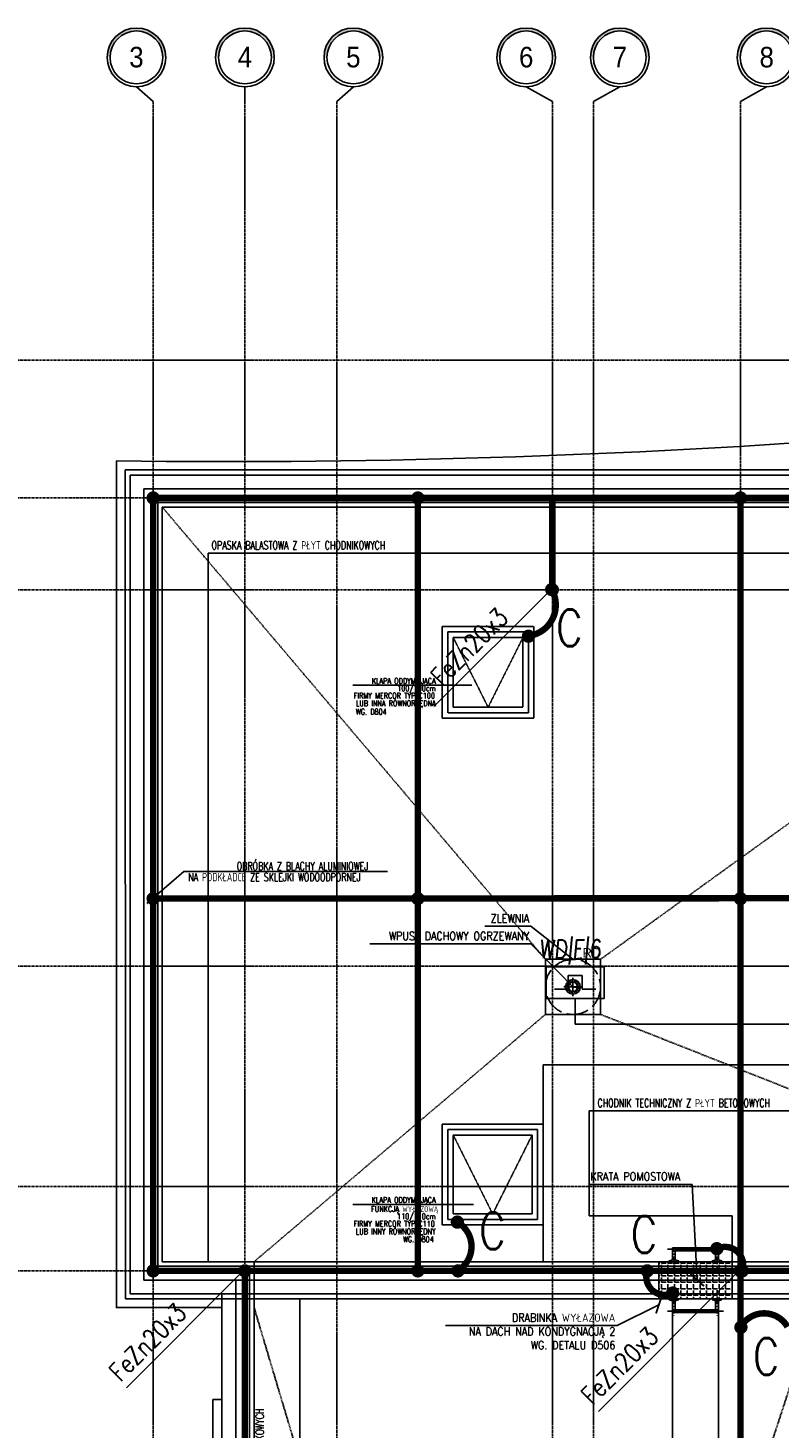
# Model space of a CAD drawing. Extents: x 3880 to 129921, y -116796 to -57711.
# Tile 15 of 110: x 6998 to 7817, y -98074 to -96549. Entities that reach past the tile are written whole.
import ezdxf
from ezdxf.enums import TextEntityAlignment as Align

# ---------------------------------------------------------------- set-up
doc = ezdxf.new("R2010")
doc.units = 0
doc.header["$LTSCALE"] = 2
for name, pattern in [('ACAD_ISO02W100', [15, 12, -3]), ('ACAD_ISO10W100', [18.5, 12, -3, 0.5, -3]), ('CENTER', [2, 1.25, -0.25, 0.25, -0.25]), ('DASHDOT', [1, 0.5, -0.25, 0, -0.25]), ('DASHED', [0.75, 0.5, -0.25]), ('DASHED2', [0.375, 0.25, -0.125])]:
    doc.linetypes.add(name, pattern=pattern)
doc.layers.get('0').update_dxf_attribs({"color": 101, "linetype": 'CONTINUOUS'})
for name, color, linetype in [('E35', 6, 'CONTINUOUS'), ('E50', 3, 'CONTINUOUS'), ('Ele-balustrada', 114, 'CONTINUOUS'), ('Ins-wod', 152, 'CONTINUOUS'), ('Os-osie glowne', 1, 'CENTER'), ('Os-osie-opis', 2, 'CONTINUOUS'), ('Sch-opis', 51, 'CONTINUOUS'), ('W-idok', 9, 'CONTINUOUS'), ('W-idok nad', 5, 'DASHED2')]:
    doc.layers.add(name, color=color, linetype=linetype)
doc.styles.add('dwg_opis duży', font='ARIAL.TTF', dxfattribs={"width": 0.9})
doc.styles.add('ROMANS', font='romans', dxfattribs={"width": 0.85})
doc.styles.add('TYTUL2', font='ARIAL.TTF')
doc.dimstyles.new('CHMIELNA', dxfattribs={"dimscale": 3.5, "dimtxt": 4, "dimasz": 1.5, "dimexe": 3, "dimexo": 0, "dimgap": 1, "dimtad": 1, "dimdec": 1, "dimrnd": 0.5, "dimzin": 12, "dimdsep": 46, "dimtxsty": 'ROMANS', "dimblk": 'DIMTICK', "dimcen": 0.09, "dimse1": 1, "dimse2": 1, "dimclrd": 143, "dimclrt": 53, "dimadec": 0, "dimazin": 0, "dimtfac": 1, "dimtdec": 1, "dimtix": 1, "dimtmove": 2, "dimatfit": 2, "dimldrblk": 'ARCHTICK', "dimfxl": 0, "dimtolj": 1, "dimtzin": 0, "dimarcsym": 0})

# ---------------------------------------------------------------- blocks, each defined once
blk = doc.blocks.new('_kgjdskfgjkfh')
at = {"linetype": 'ACAD_ISO10W100'}
for p, q in [((10, 0), (-10, 0)), ((0, 10), (0, -10))]:
    blk.add_line(p, q, dxfattribs=at)
at = {"linetype": 'Continuous', "ltscale": 7}
for p, q in [((-8, 0), (-5, 0)), ((-7.6, 2.5), (-4.8, 1.5)), ((-6.5, 4.7), (-4, 2.9)), ((-4.7, 6.5), (-2.9, 4)), ((-2.5, 7.6), (-1.5, 4.8)), ((0, 8), (0, 5)), ((2.5, 7.6), (1.5, 4.8)), ((4.7, 6.5), (2.9, 4)), ((6.5, 4.7), (4, 2.9)), ((7.6, 2.5), (4.8, 1.5)), ((8, 0), (5, 0)), ((-7.6, -2.5), (-4.8, -1.5)), ((-6.5, -4.7), (-4, -2.9)), ((-4.7, -6.5), (-2.9, -4)), ((-2.5, -7.6), (-1.5, -4.8)), ((0, -8), (0, -5)), ((2.5, -7.6), (1.5, -4.8)), ((4.7, -6.5), (2.9, -4)), ((6.5, -4.7), (4, -2.9)), ((7.6, -2.5), (4.8, -1.5))]:
    blk.add_line(p, q, dxfattribs=at)
at = {"linetype": 'ACAD_ISO02W100'}
blk.add_circle((0, 0), 30, dxfattribs=at)
at = {"linetype": 'Continuous', "ltscale": 7}
for radius in [8, 5]:
    blk.add_circle((0, 0), radius, dxfattribs=at)
blk = doc.blocks.new('_SKGJFKGJFGKHGJ')
blk.add_line((-13.5, -53.9), (-13.5, 6.9))
at = {"linetype": 'DASHDOT', "ltscale": 5, "flags": 128}
for points in [[(9.4, 0), (-20.4, 0)], [(9.4, -47), (-20.4, -47)]]:
    blk.add_lwpolyline(points, dxfattribs=at)
at = {"flags": 128}
for points in [[(-1.9, -48.5), (-15, -48.5), (-15, 1.5), (-1.9, 1.5)], [(-1.9, -45.5), (-12, -45.5), (-12, -1.5), (-1.9, -1.5)]]:
    blk.add_lwpolyline(points, dxfattribs=at)
for points in [[(0, 5), (0, -5), (-1, -5, -0.199443), (-1, 5)], [(0, -52), (0, -42), (-1, -42, 0.199443), (-1, -52)]]:
    blk.add_lwpolyline(points, format="xyb", close=True, dxfattribs=at)
at = {"linetype": 'DASHED', "ltscale": 0.1, "flags": 128}
for points in [[(-1.9, 1.5), (0, 1.5)], [(-1.9, -1.5), (0, -1.5)], [(0, -45.5), (-1.9, -45.5)], [(0, -48.5), (-1.9, -48.5)]]:
    blk.add_lwpolyline(points, dxfattribs=at)
blk = doc.blocks.new('DIMTICK')
for p, q in [((-1, 0), (1, 0)), ((0, 1), (0, -1))]:
    blk.add_line(p, q)
at = {"const_width": 0.141}
blk.add_lwpolyline([(0.71, 0.71), (-0.71, -0.71)], dxfattribs=at)
blk = doc.blocks.new('_opis_osi_liczbowy')
blk.add_hatch(color=256).paths.add_polyline_path([(32, 32), (32, 28.8, -1), (32, -28.8), (32, -32, 1)])
for radius in [32, 28.8]:
    blk.add_circle((32, 0), radius)
at = {"style": 'dwg_opis duży', "width": 0.9}
blk.add_attdef('AXNAMEH', text='', height=22.4, rotation=90, dxfattribs=at).set_placement((32, 0), align=Align.MIDDLE_CENTER)
blk = doc.blocks.new('A$C5F9C5678')
at = {"layer": 'E35'}
for p, q in [((-39.2, 9.9), (-39.2, 24.9)), ((-39.2, 24.9), (-24.2, 24.9)), ((-24.2, 24.9), (-24.2, 9.9)), ((-54.2, 9.9), (-39.2, 9.9)), ((-24.2, 9.9), (-9.2, 9.9))]:
    blk.add_line(p, q, dxfattribs=at)
blk.add_lwpolyline([(-63.3, 34.4), (0, 34.4), (0, 0), (-63.3, 0)], close=True, dxfattribs=at)

msp = doc.modelspace()

# ---------------------------------------------------------------- hatches: boundary and pattern name
at = {"layer": 'W-idok'}
h = msp.add_hatch(dxfattribs=at)
h.set_pattern_fill('ANGLE', color=256, style=0)
h.set_pattern_definition([(0, (-44202.875, 0), (0, 6.985), [5.08, -1.905]), (90, (-44202.875, 0), (-6.985, 4e-16), [5.08, -1.905])])
h.paths.add_polyline_path([(7685.64, -97893.302), (7765.64, -97893.302), (7765.64, -97933.802), (7685.64, -97933.802)])

# ---------------------------------------------------------------- linework, layer by layer
at = {"layer": 'E35'}
for p, q in [((7440.505, -97288.648), (7569.673, -97159.48)), ((7440.505, -97288.648), (7569.673, -97159.48)), ((7105.505, -98030.648), (7234.673, -97901.48)), ((7105.505, -98030.648), (7234.673, -97901.48)), ((7619.801, -98056.352), (7774.673, -97901.48)), ((7619.801, -98056.352), (7774.673, -97901.48))]:
    msp.add_line(p, q, dxfattribs=at)
at = {"layer": 'E50'}
for p, q in [((7594.534, -97606.42), (7594.534, -97634.372)), ((7594.534, -97634.372), (8760.936, -97634.372))]:
    msp.add_line(p, q, dxfattribs=at)
at = {"layer": 'E50', "const_width": 7}
for points in [[(7130.923, -97061.302, -1), (7138.423, -97061.302, -1)], [(7419.365, -97061.302, -1), (7426.865, -97061.302, -1)], [(7770.923, -97061.302, -1), (7778.423, -97061.302, -1)], [(7572.751, -97161.071, -1), (7565.251, -97161.071, -1)], [(7547.423, -97211.93, -1), (7539.923, -97211.93, -1)], [(7130.923, -97497.749, -1), (7138.423, -97497.749, -1)], [(7419.365, -97497.749, -1), (7426.865, -97497.749, -1)], [(7770.923, -97497.749, -1), (7778.423, -97497.749, -1)], [(7469.941, -97850.188, -1), (7462.441, -97850.188, -1)], [(7748.961, -97875.38, 1), (7748.961, -97882.88, 1)], [(7130.923, -97903.302, -1), (7138.423, -97903.302, -1)], [(7230.923, -97903.302, -1), (7238.423, -97903.302, -1)], [(7419.365, -97903.302, -1), (7426.865, -97903.302, -1)], [(7470.612, -97903.302, -1), (7463.112, -97903.302, -1)], [(7673.099, -97899.552, -1), (7673.099, -97907.052, -1)], [(7770.923, -97903.302, -1), (7778.423, -97903.302, -1)], [(7776.616, -97899.552, 1), (7776.616, -97907.052, 1)], [(7700.754, -97931.224, 1), (7700.754, -97923.724, 1)], [(7771.409, -97964.8, -1), (7778.909, -97964.8, -1)]]:
    msp.add_lwpolyline(points, format="xyb", close=True, dxfattribs=at)
for points in [[(7134.673, -97903.302), (7134.673, -97061.302)], [(7134.673, -97061.302), (9204.673, -97061.302)], [(7423.115, -97903.302), (7423.115, -97061.302)], [(7569.673, -97161.302), (7569.673, -97061.302)], [(7774.673, -97903.302), (7774.673, -97061.302)], [(8040.895, -97497.242), (7134.673, -97497.749)], [(7134.673, -97903.302), (9202.703, -97903.302)], [(7234.673, -97903.302), (7234.673, -100566.645), (7334.673, -100566.645), (7334.673, -100711.302)], [(7774.673, -98442.066), (7774.673, -97903.302)]]:
    msp.add_lwpolyline(points, dxfattribs=at)
for points in [[(7569.001, -97161.071, -0.53407799), (7543.673, -97211.584, -2.21832926)], [(7466.191, -97850.188, -0.57187577), (7466.862, -97902.956, -2.21832926)], [(7776.616, -97903.302, 0.66456973), (7749.307, -97879.13, 2.21832926)], [(7673.099, -97903.302, 0.66456973), (7700.408, -97927.474, 2.21832926)], [(7774.673, -97964.961, -0.58915244), (7825.893, -97964.289, -2.21832926)]]:
    msp.add_lwpolyline(points, format="xyb", dxfattribs=at)
at = {"layer": 'E50', "ltscale": 15, "const_width": 7}
for points in [[(7569.764, -97165.051, 1), (7569.582, -97157.553, 1)], [(7234.764, -97907.051, 1), (7234.582, -97899.553, 1)], [(7673.19, -97907.051, 1), (7673.008, -97899.553, 1)], [(7774.764, -97907.051, 1), (7774.582, -97899.553, 1)]]:
    msp.add_lwpolyline(points, format="xyb", close=True, dxfattribs=at)
at = {"layer": 'Os-osie glowne'}
for points in [[(7134.673, -96629.302), (7134.673, -102606.302)], [(7234.673, -96629.302), (7234.673, -102606.302)], [(7334.673, -96629.302), (7334.673, -102676.302)], [(7569.673, -96629.302), (7569.673, -102676.302)], [(7614.673, -96629.302), (7614.673, -102606.302)], [(7774.673, -96629.302), (7774.673, -102606.302)], [(6322.673, -96911.302), (18589.673, -96911.302)], [(6322.673, -97061.302), (18589.673, -97061.302)], [(6322.673, -97161.302), (18589.673, -97161.302)], [(6322.673, -97571.302), (18589.673, -97571.302)], [(6322.673, -97811.302), (18589.673, -97811.302)], [(6322.673, -97903.302), (18589.673, -97903.302)]]:
    msp.add_lwpolyline(points, dxfattribs=at)
at = {"layer": 'Os-osie-opis'}
for points in [[(7116.477, -96613.302), (7134.673, -96629.302)], [(7234.673, -96629.302), (7234.673, -96613.302)], [(7352.868, -96613.302), (7334.673, -96629.302)], [(7541.19, -96613.302), (7569.673, -96629.302)], [(7643.16, -96613.302), (7614.673, -96629.302)], [(7803.16, -96613.302), (7774.673, -96629.302)]]:
    msp.add_lwpolyline(points, dxfattribs=at)
at = {"layer": 'Sch-opis'}
for points in [[(7352.288, -97265.094), (7481.799, -97265.094)], [(7390.035, -97468.109), (7168.063, -97468.109), (7127.873, -97503.029)], [(7352.44, -97830.878), (7483.766, -97830.878)]]:
    msp.add_lwpolyline(points, dxfattribs=at)
at = {"layer": 'W-idok'}
for p, q in [((7209.673, -98043.302), (7199.673, -98043.302)), ((7199.673, -98043.302), (7199.673, -100486.302))]:
    msp.add_line(p, q, dxfattribs=at)
msp.add_lwpolyline([(8574.673, -97030.802), (8574.673, -97004.502, 0.00692495), (8837.892, -96963.073), (8825.835, -96883.972, -0.0456024), (7094.673, -97020.983), (7094.673, -97943.302), (7209.673, -97943.302)], format="xyb", dxfattribs=at)
for points in [[(7104.173, -97030.802), (7104.392, -97933.802)], [(7104.173, -97030.802), (9214.673, -97030.802)], [(7109.673, -97036.302), (7109.673, -97928.302)], [(7109.673, -97036.302), (9214.673, -97036.302)], [(7124.673, -97051.302), (7124.673, -97913.302)], [(7124.673, -97051.302), (9214.673, -97051.302)], [(7139.673, -97066.302), (7139.673, -97898.302)], [(7139.673, -97066.302), (9199.673, -97066.302)], [(7144.673, -97071.302), (7144.673, -97893.302)], [(7144.673, -97071.302), (9194.673, -97071.302)], [(7194.673, -97121.302), (7194.673, -97893.302)], [(7194.673, -97121.302), (9194.673, -97121.302)], [(8072.865, -97678.955), (7559.673, -97678.955)], [(7559.673, -97893.302), (7559.673, -97678.955)], [(8072.865, -97728.955), (7609.673, -97728.955)], [(7609.673, -97843.302), (7609.673, -97728.955)], [(7609.673, -97843.302), (7765.64, -97843.302)], [(7765.64, -97893.302), (7765.64, -97843.302)], [(7139.673, -97898.302), (9194.673, -97898.302)], [(7144.673, -97893.302), (9194.673, -97893.302)], [(7239.673, -97898.302), (7239.673, -100559.302)], [(7244.673, -97893.302), (7244.673, -100554.302)], [(7124.673, -97913.302), (9194.673, -97913.302)], [(7224.673, -97913.302), (7224.673, -100574.302)], [(7109.673, -97928.302), (9194.673, -97928.302)], [(7209.673, -100589.302), (7209.673, -97928.302)], [(7104.392, -97933.802), (9194.673, -97933.802)], [(7294.673, -97933.802), (7294.673, -98720.027)], [(7700.64, -97948.802), (7700.64, -99642.861)], [(7750.64, -97948.802), (7750.64, -98720.027)]]:
    msp.add_lwpolyline(points, dxfattribs=at)
at = {"layer": 'W-idok', "linetype": 'DASHED'}
for points in [[(7562.173, -97563.896), (7144.673, -97071.302)], [(7622.173, -97563.896), (8304.673, -97071.302)], [(7562.173, -97623.896), (7244.673, -97893.302)], [(7622.173, -97623.896), (8304.673, -97893.302)], [(7507.758, -98823.552), (7244.673, -97943.302)], [(7829.534, -98026.774), (7567.758, -98823.552)]]:
    msp.add_lwpolyline(points, dxfattribs=at)
at = {"layer": 'W-idok'}
for points in [[(7562.173, -97563.896), (7622.173, -97563.896), (7622.173, -97623.896), (7562.173, -97623.896)], [(7685.64, -97893.302), (7765.64, -97893.302), (7765.64, -97933.802), (7685.64, -97933.802)]]:
    msp.add_lwpolyline(points, close=True, dxfattribs=at)
at = {"layer": 'W-idok nad'}
for points in [[(7449.673, -97201.302), (7549.673, -97201.302), (7549.673, -97301.302), (7449.673, -97301.302)], [(7455.673, -97207.302), (7543.673, -97207.302), (7543.673, -97295.302), (7455.673, -97295.302)], [(7461.673, -97213.302), (7537.673, -97213.302), (7537.673, -97289.302), (7461.673, -97289.302)], [(7449.673, -97743.302), (7559.673, -97743.302), (7559.673, -97853.302), (7449.673, -97853.302)], [(7455.673, -97749.302), (7553.673, -97749.302), (7553.673, -97847.302), (7455.673, -97847.302)], [(7461.673, -97755.302), (7547.673, -97755.302), (7547.673, -97841.302), (7461.673, -97841.302)]]:
    msp.add_lwpolyline(points, close=True, dxfattribs=at)
for points in [[(7461.673, -97213.302), (7499.673, -97289.302), (7537.673, -97213.302)], [(7461.673, -97755.302), (7504.673, -97841.302), (7547.673, -97755.302)]]:
    msp.add_lwpolyline(points, dxfattribs=at)

# ---------------------------------------------------------------- block references
at = {"layer": 'E35'}
msp.add_blockref('A$C5F9C5678', (7626.206, -97606.42), dxfattribs=at)
at = {"layer": 'Ele-balustrada', "xscale": -1, "rotation": 90}
msp.add_blockref('_SKGJFKGJFGKHGJ', (7702.14, -97893.302), dxfattribs=at)
at = {"layer": 'Ele-balustrada', "rotation": 90}
msp.add_blockref('_SKGJFKGJFGKHGJ', (7702.14, -97933.802), dxfattribs=at)
at = {"layer": 'Ins-wod', "rotation": 270}
msp.add_blockref('_kgjdskfgjkfh', (7592.173, -97593.896), dxfattribs=at)
at = {"layer": 'Os-osie-opis'}
ref = msp.add_blockref('_opis_osi_liczbowy', (7116.477, -96613.302), dxfattribs=dict(at, xscale=-1, rotation=270))
ref.add_attrib('AXNAMEH', '3', dxfattribs={"layer": '0', "height": 22.4, "style": 'dwg_opis duży', "width": 0.9}).set_placement((7116.477, -96581.012), align=Align.MIDDLE_CENTER)
ref = msp.add_blockref('_opis_osi_liczbowy', (7234.673, -96613.302), dxfattribs=dict(at, xscale=-1, rotation=270))
ref.add_attrib('AXNAMEH', '4', dxfattribs={"layer": '0', "height": 22.4, "style": 'dwg_opis duży', "width": 0.9}).set_placement((7234.673, -96581.012), align=Align.MIDDLE_CENTER)
ref = msp.add_blockref('_opis_osi_liczbowy', (7352.868, -96613.302), dxfattribs=dict(at, xscale=-1, rotation=270))
ref.add_attrib('AXNAMEH', '5', dxfattribs={"layer": '0', "height": 22.4, "style": 'dwg_opis duży', "width": 0.9}).set_placement((7352.868, -96581.012), align=Align.MIDDLE_CENTER)
ref = msp.add_blockref('_opis_osi_liczbowy', (7541.19, -96613.302), dxfattribs=dict(at, xscale=-1, rotation=270))
ref.add_attrib('AXNAMEH', '6', dxfattribs={"layer": '0', "height": 22.4, "style": 'dwg_opis duży', "width": 0.9}).set_placement((7541.19, -96581.012), align=Align.MIDDLE_CENTER)
ref = msp.add_blockref('_opis_osi_liczbowy', (7643.16, -96613.302), dxfattribs=dict(at, rotation=90))
ref.add_attrib('AXNAMEH', '7', dxfattribs={"layer": '0', "height": 22.4, "style": 'dwg_opis duży', "width": 0.9}).set_placement((7643.27, -96581.012), align=Align.MIDDLE_CENTER)
ref = msp.add_blockref('_opis_osi_liczbowy', (7803.16, -96613.302), dxfattribs=dict(at, rotation=90))
ref.add_attrib('AXNAMEH', '8', dxfattribs={"layer": '0', "height": 22.4, "style": 'dwg_opis duży', "width": 0.9}).set_placement((7803.27, -96581.012), align=Align.MIDDLE_CENTER)

# ---------------------------------------------------------------- texts
at = {"layer": 'E35', "style": 'ROMANS', "width": 0.8}
for p in [(7449.403, -97267.331), (7098.854, -98024.88), (7098.854, -98024.88), (7613.15, -98050.584), (7613.15, -98050.584)]:
    msp.add_text('FeZn20x3', height=20, rotation=45, dxfattribs=at).set_placement(p)
at = {"layer": 'E35', "style": 'ROMANS', "oblique": 5, "width": 0.8}
msp.add_text('WD|F|6', height=20, dxfattribs=at).set_placement((7555.078, -97562.727))
at = {"layer": 'E50', "ltscale": 50, "style": 'ROMANS', "width": 0.8}
for p in [(7573.901, -97222.867), (7489.921, -97879.747), (7655.045, -97883.73), (7788.239, -98016.541)]:
    msp.add_text('C', height=40, dxfattribs=at).set_placement(p)
at = {"layer": 'Ins-wod', "insert": (7602.571, -97551.721), "char_height": 10.2123, "width": 1336.21749, "attachment_point": 1, "style": 'TYTUL2'}
msp.add_mtext('RD', dxfattribs=at)
at = {"layer": 'Sch-opis', "style": 'ROMANS', "width": 0.7}
for s, height, p in [('OPASKA BALASTOWA Z PŁYT CHODNIKOWYCH', 9, (7198.295, -97117.282)), ('KLAPA ODDYMIAJĄCA', 6.3, (7372.844, -97263.818)), ('FIRMY MERCOR TYP C100', 6.3, (7353.314, -97279.831)), ('100/100cm', 6.3, (7400.564, -97271.793)), ('WG. D804', 6.3, (7355.624, -97297.357)), ('LUB INNA RÓWNORZĘDNA', 6.3, (7355.624, -97288.222)), ('OBRÓBKA Z BLACHY ALUMINIOWEJ', 9, (7225.756, -97466.874)), ('NA PODKŁADCE ZE SKLEJKI WODOODPORNEJ', 9, (7172.956, -97478.861)), ('CHODNIK TECHNICZNY Z PŁYT BETONOWYCH', 9, (7618.874, -97724.935)), ('KLAPA ODDYMIAJĄCA', 6.3, (7372.733, -97829.224)), ('FUNKCJĄ WYŁAZOWĄ', 6.3, (7372.208, -97839.098)), ('FIRMY MERCOR TYP C110', 6.3, (7353.203, -97855.111)), ('LUB INNY RÓWNORZĘDNY', 6.3, (7355.513, -97863.502)), ('110/110cm', 6.3, (7400.507, -97847.072)), ('WG. D804', 6.3, (7406.98, -97872.098))]:
    msp.add_text(s, height=height, dxfattribs=at).set_placement(p)
msp.add_text('OPASKA BALASTOWA Z PŁYT CHODNIKOWYCH', height=9, rotation=90, dxfattribs=at).set_placement((7255.347, -98242.492))
at = {"layer": 'Sch-opis', "char_height": 9, "width": 203.76147, "style": 'ROMANS'}
for s, insert, attachment_point in [('ZLEWNIA', (7544.36, -97514.812), 3), ('WPUST DACHOWY OGRZEWANY', (7544.36, -97533.935), 3), ('KRATA POMOSTOWA', (7611.061, -97795.966), 1), ('DRABINKA WYŁAZOWA\\PNA DACH NAD KONDYGNACJĄ 2\\PWG. DETALU D506', (7638.348, -97949.756), 3)]:
    msp.add_mtext(s, dxfattribs=dict(at, insert=insert, attachment_point=attachment_point))

# ---------------------------------------------------------------- leaders
at = {"layer": 'Sch-opis'}
for points in [[(7592.173, -97563.896), (7546.367, -97527.879), (7496.082, -97527.879)], [(7592.173, -97593.896), (7546.367, -97547.003), (7370.786, -97547.003)], [(7727.544, -97913.302), (7722.041, -97809.033), (7609.673, -97809.033)], [(7685.81, -97940.202), (7640.355, -97962.824), (7453.163, -97962.824)]]:
    msp.add_leader(points, dimstyle='CHMIELNA', override={"dimasz": 4, "dimgap": 1, "dimtad": 0}, dxfattribs=at)

doc.saveas('drawing.dxf')
